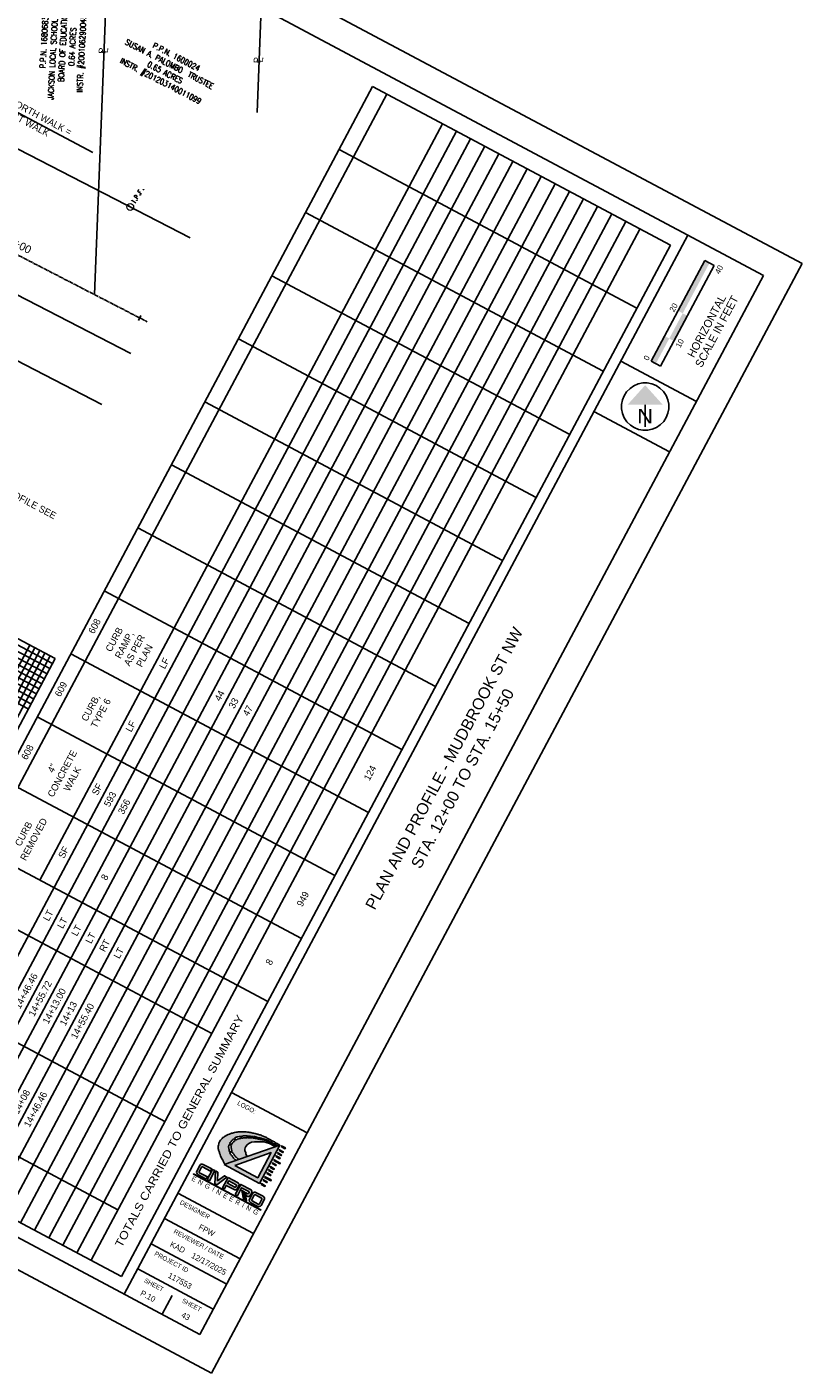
# Model space of a CAD drawing. Header units: feet. Extents: x 2245909 to 2250904, y 437476 to 439602.
# Tile 12 of 13: x 2247813 to 2248085, y 438663 to 439135. Entities that reach past the tile are written whole.
import ezdxf
from ezdxf import colors
from ezdxf.entities.mleader import LeaderData, LeaderLine
from ezdxf.enums import TextEntityAlignment as Align
from ezdxf.math import Vec2, Vec3

# ---------------------------------------------------------------- set-up
doc = ezdxf.new("R2010")
doc.units = ezdxf.units.FT
doc.header["$MEASUREMENT"] = 0
for name, pattern in [('CL', [2, 0.3, -0.15, 1.4, -0.15]), ('rowex', [0]), ('waterex', [0])]:
    doc.linetypes.add(name, pattern=pattern)
for name, color, linetype in [('1XSURV', 7, 'Continuous'), ('DV_X_Property_Line', 7, 'Continuous'), ('GE_P_Cells', 1, 'Continuous'), ('GE_P_CL', 7, 'CL'), ('GE_P_CL_Text', 7, 'Continuous'), ('RW_X_Fee_RW', 6, 'rowex'), ('SH_Border', 7, 'Continuous'), ('SH_Data', 7, 'Continuous'), ('SH_Text', 7, 'Continuous'), ('SHT_LOGO_BLACK', 7, 'Continuous'), ('SHT_LOGO_BLUE', 160, 'Continuous'), ('SHT_LOGO_GREY', 9, 'Continuous'), ('SV_X_Mon_Cells_Found', 7, 'Continuous'), ('TX_P_20', 7, 'Continuous'), ('TX_X_20', 7, 'Continuous'), ('UT_X_Water', 133, 'waterex')]:
    doc.layers.add(name, color=color, linetype=linetype)
doc.layers.add('SH_Major_Grid_Line', color=254, linetype='Continuous', transparency=0.3)
doc.layers.add('SH_Minor_Grid_Line', color=252, linetype='Continuous', transparency=0.5)
doc.styles.add('Font 70-Main Title', font='txt', dxfattribs={"width": 1.15, "height": 0.25})
doc.styles.add('Font 70-Sub Title', font='txt', dxfattribs={"width": 1.15, "height": 0.17})
doc.styles.add('Font32', font='simplex.shx', dxfattribs={"width": 0.85})
doc.styles.add('OHDOTSymbols', font='arial.ttf')
doc.styles.add('Slanted-Normal', font='font31.shx', dxfattribs={"height": 0.14})
doc.styles.get("Standard").update_dxf_attribs({"font": 'arial.ttf'})
doc.styles.add('Straight-Normal', font='font30.shx', dxfattribs={"height": 0.14})
doc.styles.add('Straight-Sub Title', font='font30.shx', dxfattribs={"height": 0.17})

# ---------------------------------------------------------------- blocks, each defined once
blk = doc.blocks.new('IPID')
at = {"layer": 'SV_X_Mon_Cells_Found', "color": 2, "linetype": 'Continuous', "lineweight": 0}
blk.add_line((0, 0.006), (0, -0.038), dxfattribs=at)
at = {"layer": 'SV_X_Mon_Cells_Found', "color": 2, "linetype": 'Continuous', "lineweight": 0, "flags": 128}
for points in [[(0.102, 0.04), (0.119, 0.04)], [(0.11, -0.04), (0.11, 0.04)], [(0.189, -0.04), (0.189, 0.04), (0.215, 0.04), (0.218, 0.039), (0.222, 0.038), (0.223, 0.037), (0.225, 0.036), (0.227, 0.032), (0.229, 0.029), (0.23, 0.024), (0.23, 0.017), (0.229, 0.014), (0.228, 0.01), (0.226, 0.006), (0.224, 0.004), (0.222, 0.003), (0.219, 0.002), (0.215, 0.001), (0.189, 0.001)], [(0.339, 0.04), (0.301, 0.04), (0.301, -0.04)], [(0.301, 0.001), (0.328, 0.001)], [(0.102, -0.04), (0.119, -0.04)], [(0.158, -0.029), (0.161, -0.029), (0.163, -0.031), (0.164, -0.033), (0.164, -0.036), (0.163, -0.039), (0.161, -0.04), (0.158, -0.04), (0.157, -0.039), (0.155, -0.036), (0.155, -0.033), (0.157, -0.031), (0.158, -0.029)], [(0.271, -0.029), (0.273, -0.029), (0.275, -0.031), (0.277, -0.033), (0.277, -0.036), (0.275, -0.039), (0.273, -0.04), (0.271, -0.04), (0.269, -0.039), (0.267, -0.036), (0.267, -0.033), (0.269, -0.031), (0.271, -0.029)], [(0.378, -0.029), (0.381, -0.029), (0.383, -0.031), (0.384, -0.033), (0.384, -0.036), (0.383, -0.039), (0.381, -0.04), (0.378, -0.04), (0.377, -0.039), (0.375, -0.036), (0.375, -0.033), (0.377, -0.031), (0.378, -0.029)]]:
    blk.add_lwpolyline(points, dxfattribs=at)
at = {"layer": 'SV_X_Mon_Cells_Found', "color": 2, "linetype": 'Continuous', "lineweight": 0}
for centre, radius in [((0, 0), 0.06), ((0, 0.033), 0.008)]:
    blk.add_circle(centre, radius, dxfattribs=at)
blk = doc.blocks.new('NARROW')
at = {"layer": 'SH_Data', "color": 7, "linetype": 'Continuous'}
blk.add_line((0, 0.033), (0, -0.354), dxfattribs=at)
blk.add_arc((0, 0), 0.415, 129.7798, 129.7633, dxfattribs=at)
blk.add_solid([(0, 0.374), (-0.308, 0.033), (0.308, 0.033)], dxfattribs=at)
at = {"layer": 'SH_Data', "color": 7, "linetype": 'Continuous', "style": 'Font 70-Main Title', "width": 1.15}
blk.add_text('N', height=0.25, dxfattribs=at).set_placement((-0.001, -0.166), align=Align.MIDDLE_CENTER)

msp = doc.modelspace()

# ---------------------------------------------------------------- hatches: boundary and pattern name
at = {"layer": 'SH_Data', "linetype": 'Continuous'}
msp.add_hatch(color=7, dxfattribs=at).paths.add_polyline_path([(2248041.064, 439035.203), (2248050.465, 439052.855), (2248052.113, 439051.978), (2248052.127, 439051.97), (2248042.727, 439034.317)])
at = {"layer": 'SHT_LOGO_BLACK', "linetype": 'Continuous'}
h = msp.add_hatch(color=256, dxfattribs=at)
h.dxf.hatch_style = 1
h.paths.add_polyline_path([(2247884.101, 438740.413, -0.0100538), (2247884.055, 438740.54), (2247884.931, 438740.833, 0.0039736), (2247884.973, 438740.724, 0.0407763), (2247885.041, 438740.588, 0.0060658), (2247885.578, 438739.717, 0.0612486), (2247886.274, 438738.87, 0.0382971), (2247887.212, 438738.105), (2247890.2, 438739.145), (2247889.74, 438739.916), (2247889.642, 438740.437), (2247889.358, 438741.269), (2247889.351, 438741.741), (2247889.428, 438742.193), (2247889.699, 438742.659), (2247890.131, 438743.25), (2247890.774, 438743.752), (2247891.673, 438744.118), (2247892.733, 438744.303), (2247893.809, 438744.34), (2247895.097, 438744.335), (2247896.086, 438744.254), (2247896.851, 438744.104), (2247898.027, 438743.713), (2247899.544, 438742.905), (2247900.103, 438742.594), (2247900.546, 438742.748, -0.0004178), (2247899.753, 438743.175, -0.0009491), (2247899.328, 438743.405, -0.0003513), (2247898.111, 438744.068, 0.0010701), (2247897.711, 438744.285, 0.0175554), (2247897.207, 438744.535, 0.0177429), (2247896.691, 438744.746, 0.0035925), (2247896.626, 438744.77), (2247896.711, 438745.078, -0.0386903), (2247896.86, 438745.012, -0.0002389), (2247896.959, 438744.96, 0.0000259), (2247897.868, 438744.476, 0.0000477), (2247899.219, 438743.757, 0.000037), (2247900.889, 438742.868), (2247901.592, 438743.112, 0.0036237), (2247900.33, 438743.875, 0.0074131), (2247899.706, 438744.234, 0.0009042), (2247897.634, 438745.38, 0.0045101), (2247897.216, 438745.606, 0.0190733), (2247896.048, 438746.166, 0.0173307), (2247894.72, 438746.688, 0.0195136), (2247893.617, 438747.03, 0.0153378), (2247892.186, 438747.366, 0.0122043), (2247890.77, 438747.618, 0.017423), (2247889.77, 438747.736, 0.0140154), (2247889.037, 438747.775, 0.0095353), (2247887.958, 438747.782, 0.0203776), (2247886.68, 438747.714, 0.0259798), (2247885.686, 438747.568, 0.0275654), (2247884.964, 438747.382, 0.0188905), (2247883.943, 438747.014, 0.0207887), (2247883.055, 438746.612, 0.0208279), (2247882.205, 438746.139, 0.0345989), (2247881.662, 438745.751, 0.0321449), (2247881.137, 438745.26, 0.0622685), (2247880.616, 438744.545, 0.0504328), (2247880.187, 438743.542, 0.0251176), (2247879.994, 438742.796, 0.0578308), (2247879.964, 438742.461, 0.025804), (2247880.004, 438741.957, 0.04348), (2247880.069, 438741.664, 0.0027378), (2247880.219, 438741.197, 0.002118), (2247880.418, 438740.595, 0.0015979), (2247880.749, 438739.621, 0.0065763), (2247880.834, 438739.386, 0.0239599), (2247880.863, 438739.317, 0.001113), (2247881.575, 438737.861, 0.0090846), (2247881.852, 438737.323, 0.0048876), (2247882.353, 438736.413), (2247886.281, 438737.781, -0.0318396), (2247885.799, 438738.13, -0.0711652), (2247885.37, 438738.602, -0.0167893), (2247885.073, 438739.073, 0.0284543), (2247884.891, 438739.347, 0.0507218), (2247884.539, 438739.73, -0.0714331), (2247884.3, 438740.013, -0.0493756)])
h.paths.add_polyline_path([(2247883.982, 438740.793, -0.0108233), (2247883.95, 438740.934, -0.0017467), (2247883.868, 438741.346, 0.0015962), (2247883.778, 438741.796, 0.0038763), (2247883.687, 438742.232, -0.0062063), (2247883.63, 438742.505, -0.0973222), (2247883.631, 438742.692, -0.0389742), (2247883.757, 438743.138, -0.0117369), (2247883.832, 438743.327), (2247884.623, 438743, 0.0286334), (2247884.56, 438742.625, 0.0564215), (2247884.562, 438742.295, 0.0186552), (2247884.626, 438741.879, 0.0193121), (2247884.719, 438741.483, 0.0136662), (2247884.836, 438741.1, 0.0011569), (2247884.847, 438741.068)], flags=16)
h.paths.add_polyline_path([(2247884.714, 438743.315), (2247883.993, 438743.665, -0.0159081), (2247884.108, 438743.862, -0.0228384), (2247884.354, 438744.219, -0.0184737), (2247884.695, 438744.635, -0.0260371), (2247885.083, 438745.031, -0.0166658), (2247885.462, 438745.357), (2247886.041, 438744.789, 0.0016515), (2247885.965, 438744.735, 0.0155438), (2247885.574, 438744.433, 0.0164872), (2247885.224, 438744.125, 0.0751877), (2247884.89, 438743.698, 0.0428865)], flags=16)
h.paths.add_polyline_path([(2247886.287, 438744.961), (2247885.74, 438745.569, -0.0240383), (2247886.125, 438745.814, -0.0641503), (2247886.443, 438745.945, -0.0219687), (2247886.847, 438746.035, -0.0087488), (2247887.874, 438746.198, -0.000355), (2247887.961, 438746.211), (2247888.09, 438745.521, 0.0025312), (2247887.57, 438745.405, 0.0069283), (2247886.791, 438745.215, 0.0286355), (2247886.606, 438745.156, 0.0538056), (2247886.488, 438745.096, 0.0042656)], flags=16)
h.paths.add_polyline_path([(2247888.278, 438745.562), (2247888.147, 438746.236, -0.0031899), (2247888.926, 438746.338, -0.0135776), (2247889.262, 438746.37, -0.0298452), (2247889.912, 438746.376, -0.0040919), (2247890.133, 438746.363), (2247890.156, 438745.745, 0.0136595), (2247889.328, 438745.723, 0.0292253), (2247888.781, 438745.661, 0.0092972), (2247888.41, 438745.59, 0.0006391)], flags=16)
h.paths.add_polyline_path([(2247890.346, 438745.744), (2247890.324, 438746.349, -0.0113066), (2247890.933, 438746.285, -0.0105908), (2247891.411, 438746.214, 0.0117493), (2247891.843, 438746.151, 0.0161825), (2247892.135, 438746.125), (2247892.082, 438745.642, 0.0179051), (2247891.369, 438745.709, 0.0112231)], flags=16)
h.paths.add_polyline_path([(2247892.259, 438745.619), (2247892.327, 438746.118, 0.0108238), (2247892.523, 438746.12, -0.0583499), (2247892.961, 438746.081, -0.0115401), (2247893.412, 438745.976, -0.0034501), (2247894.308, 438745.74), (2247894.224, 438745.26, 0.0128454), (2247893.346, 438745.447, 0.0080365), (2247892.775, 438745.544, 0.0047092)], flags=16)
h.paths.add_polyline_path([(2247894.419, 438745.216), (2247894.517, 438745.683, -0.0004807), (2247895.102, 438745.522, 0.0008641), (2247895.372, 438745.447, 0.0046803), (2247895.799, 438745.335, -0.0040725), (2247896.29, 438745.206, -0.0087736), (2247896.521, 438745.139), (2247896.439, 438744.832, 0.0056561), (2247896.334, 438744.863, 0.0201998), (2247895.982, 438744.947, 0.0195732), (2247895.508, 438745.022, -0.0170674), (2247894.965, 438745.104, -0.0078649)], flags=16)
h = msp.add_hatch(color=256, dxfattribs=at)
h.dxf.hatch_style = 1
h.paths.add_polyline_path([(2247895.003, 438729.4), (2247896.352, 438728.681), (2247896.49, 438728.941), (2247895.141, 438729.659)])
h.paths.add_polyline_path([(2247895.854, 438730.998), (2247895.715, 438730.738), (2247897.065, 438730.02), (2247897.203, 438730.279)])
h.paths.add_polyline_path([(2247898.455, 438730.678), (2247898.593, 438730.938), (2247896.434, 438732.087), (2247896.275, 438731.839)])
h.paths.add_polyline_path([(2247897.147, 438733.426), (2247897.009, 438733.167), (2247898.358, 438732.448), (2247898.496, 438732.707)])
h.paths.add_polyline_path([(2247897.585, 438734.249), (2247898.935, 438733.531), (2247899.073, 438733.79), (2247897.723, 438734.509)])
h.paths.add_polyline_path([(2247898.304, 438735.598), (2247898.165, 438735.339), (2247899.515, 438734.62), (2247899.653, 438734.88)])
h.paths.add_polyline_path([(2247899.016, 438736.937), (2247898.878, 438736.678), (2247900.228, 438735.959), (2247900.366, 438736.218)])
h.paths.add_polyline_path([(2247901.619, 438736.62), (2247901.757, 438736.88), (2247899.598, 438738.03), (2247899.439, 438737.781)])
h.paths.add_polyline_path([(2247901.523, 438738.392), (2247901.661, 438738.651), (2247900.312, 438739.37), (2247900.174, 438739.11)])
h.paths.add_polyline_path([(2247900.887, 438740.449), (2247900.749, 438740.189), (2247902.098, 438739.471), (2247902.236, 438739.73)])
h.paths.add_polyline_path([(2247902.675, 438740.554), (2247902.813, 438740.813), (2247901.463, 438741.532), (2247901.325, 438741.272)])
h.paths.add_polyline_path([(2247903.388, 438741.892), (2247903.526, 438742.152), (2247902.176, 438742.87), (2247902.038, 438742.611)])
at = {"layer": 'SHT_LOGO_BLUE'}
h = msp.add_hatch(color=256, dxfattribs=at)
h.dxf.hatch_style = 1
h.paths.add_polyline_path([(2247874.14, 438735.368, -0.4424596), (2247874.559, 438735.518), (2247877.347, 438734.034), (2247877.75, 438734.791), (2247874.77, 438736.378, 0.436831), (2247873.55, 438736.056), (2247872.475, 438734.038, 0.355742), (2247873.026, 438732.727), (2247875.814, 438731.243), (2247876.21, 438731.987), (2247873.495, 438733.433, -0.4660765), (2247873.329, 438733.846)])
h.paths.add_polyline_path([(2247878.813, 438734.24), (2247878.044, 438734.649), (2247876.132, 438731.058), (2247876.914, 438730.673)])
h.paths.add_polyline_path([(2247878.851, 438729.633), (2247879.502, 438729.287), (2247883.084, 438731.963), (2247882.252, 438732.407), (2247879.775, 438730.676), (2247879.894, 438733.653), (2247879.038, 438734.108)])
h.paths.add_polyline_path([(2247882.816, 438729.034), (2247885.558, 438727.574, 0.3843353), (2247886.657, 438727.848), (2247887.253, 438728.937, 0.4139416), (2247886.962, 438729.888), (2247883.453, 438731.757), (2247881.548, 438728.179), (2247882.181, 438727.842)])
h.paths.add_polyline_path([(2247883.255, 438729.77), (2247883.716, 438730.634), (2247886.263, 438729.278, -0.3637569), (2247886.394, 438728.953, -0.0878683), (2247886.166, 438728.524, -0.5539061), (2247885.78, 438728.426)], flags=16)
h.paths.add_polyline_path([(2247890.404, 438726.121), (2247889.62, 438726.539), (2247889.855, 438725.387), (2247890.117, 438725.248, 0.3731696), (2247891.218, 438725.5), (2247891.738, 438726.476, 0.3716199), (2247891.518, 438727.452), (2247887.888, 438729.386), (2247885.995, 438725.831), (2247886.741, 438725.434), (2247888.228, 438728.227), (2247890.713, 438726.904, -0.3813804), (2247890.826, 438726.597), (2247890.637, 438726.244, -0.3078669)])
h.paths.add_polyline_path([(2247893.239, 438726.542, 0.436831), (2247892.019, 438726.22), (2247890.945, 438724.202, 0.355742), (2247891.496, 438722.891), (2247893.668, 438721.734, 0.355742), (2247895.064, 438722.009), (2247896.138, 438724.027, 0.436831), (2247895.724, 438725.218)])
h.paths.add_polyline_path([(2247895.129, 438724.564, -0.3865207), (2247895.266, 438724.183), (2247894.466, 438722.681, -0.4364482), (2247894.021, 438722.502), (2247891.964, 438723.598, -0.4660765), (2247891.798, 438724.01), (2247892.609, 438725.533, -0.4424596), (2247893.028, 438725.683)], flags=16)
h = msp.add_hatch(color=256, dxfattribs=at)
h.dxf.hatch_style = 1
h.paths.add_polyline_path([(2247889.383, 438726.665), (2247888.862, 438726.943), (2247889.505, 438723.963), (2247889.937, 438723.733)])
at = {"layer": 'SHT_LOGO_GREY'}
h = msp.add_hatch(color=256, dxfattribs=at)
h.dxf.hatch_style = 1
h.paths.add_polyline_path([(2247901.592, 438743.112), (2247882.078, 438736.317), (2247894.461, 438729.723)])
h.paths.add_polyline_path([(2247893.847, 438731.737), (2247885.838, 438736.001), (2247898.525, 438740.521)], flags=16)
h = msp.add_hatch(color=256, dxfattribs=at)
h.dxf.hatch_style = 1
h.paths.add_polyline_path([(2247888.796, 438726.978), (2247888.274, 438727.256), (2247888.917, 438724.276), (2247889.349, 438724.046)])

# ---------------------------------------------------------------- linework, layer by layer
at = {"layer": 'DV_X_Property_Line'}
for p, q in [((2247836.711, 439040.855, 1083.62), (2247841.767, 439169.661, 1083.62)), ((2247893.627, 439104.628, 1083.62), (2247895.066, 439141.278, 1083.62)), ((2247855.105, 439031.378, 1083.62), (2247855.104, 439031.375, 1083.62))]:
    msp.add_line(p, q, dxfattribs=at)
at = {"layer": 'GE_P_CL'}
msp.add_lwpolyline([(2247742.154, 439089.587), (2247855.103, 439031.376)], dxfattribs=at)
at = {"layer": 'GE_P_CL_Text'}
msp.add_line((2247852.036, 439031.832, -4342.547), (2247852.952, 439033.609, -4342.547), dxfattribs=at)
at = {"layer": 'RW_X_Fee_RW'}
for p, q in [((2247870.235, 439060.703, 1083.62), (2247684.688, 439156.328, 1083.62)), ((2247839.209, 439002.443, 1083.62), (2247740.747, 439053.188, 1083.62))]:
    msp.add_line(p, q, dxfattribs=at)
at = {"layer": 'SH_Border'}
for p, q in [((2248084.539, 439051.704, 1083.62), (2247484.343, 439371.336, 1083.62)), ((2248071.012, 439047.578, 1083.62), (2247488.469, 439357.809, 1083.62)), ((2248044.533, 439061.679, 1083.62), (2247847.114, 438690.97, 1083.62)), ((2248084.539, 439051.704, 1083.62), (2247877.719, 438663.342, 1083.62)), ((2248071.012, 439047.578, 1083.62), (2247873.593, 438676.868, 1083.62)), ((2248047.51, 439003.446, 1083.62), (2248021.031, 439017.547, 1083.62)), ((2248038.109, 438985.793, 1083.62), (2248011.63, 438999.894, 1083.62)), ((2247873.593, 438676.868, 1083.62), (2247291.049, 438987.099, 1083.62)), ((2247877.719, 438663.342, 1083.62), (2247277.523, 438982.973, 1083.62)), ((2247911.197, 438747.48, 1083.62), (2247884.717, 438761.581, 1083.62)), ((2247892.395, 438712.174, 1083.62), (2247865.915, 438726.275, 1083.62)), ((2247887.694, 438703.348, 1083.62), (2247861.215, 438717.449, 1083.62)), ((2247882.994, 438694.521, 1083.62), (2247856.515, 438708.623, 1083.62)), ((2247878.293, 438685.695, 1083.62), (2247851.814, 438699.796, 1083.62)), ((2247863.836, 438690.459, 1083.62), (2247860.353, 438683.919, 1083.62))]:
    msp.add_line(p, q, dxfattribs=at)
at = {"layer": 'SH_Data', "color": 7, "linetype": 'Continuous'}
for p, q in [((2247822.889, 438913.469, 1083.62), (2247399.192, 439139.107, 1083.62)), ((2247934.104, 439113.695, 1083.62), (2247741.847, 438752.679, 1083.62)), ((2248038.397, 439058.154, 1083.62), (2247934.104, 439113.695, 1083.62)), ((2247939.047, 439111.062, 1083.62), (2247798.033, 438846.27, 1083.62)), ((2247958.535, 439100.684, 1083.62), (2247817.521, 438835.891, 1083.62)), ((2247963.478, 439098.051, 1083.62), (2247771.221, 438737.036, 1083.62)), ((2247968.421, 439095.419, 1083.62), (2247776.164, 438734.404, 1083.62)), ((2247973.364, 439092.787, 1083.62), (2247781.107, 438731.772, 1083.62)), ((2247978.307, 439090.155, 1083.62), (2247786.05, 438729.14, 1083.62)), ((2248026.646, 439036.088, 1083.62), (2247922.353, 439091.629, 1083.62)), ((2247983.249, 439087.522, 1083.62), (2247790.992, 438726.507, 1083.62)), ((2247988.192, 439084.89, 1083.62), (2247795.935, 438723.875, 1083.62)), ((2247993.135, 439082.258, 1083.62), (2247800.878, 438721.243, 1083.62)), ((2247998.078, 439079.626, 1083.62), (2247805.821, 438718.611, 1083.62)), ((2248003.02, 439076.993, 1083.62), (2247810.763, 438715.978, 1083.62)), ((2248007.963, 439074.361, 1083.62), (2247815.706, 438713.346, 1083.62)), ((2248012.906, 439071.729, 1083.62), (2247820.649, 438710.714, 1083.62)), ((2248017.849, 439069.097, 1083.62), (2247825.592, 438708.081, 1083.62)), ((2248022.792, 439066.464, 1083.62), (2247830.535, 438705.449, 1083.62)), ((2248014.894, 439014.022, 1083.62), (2247910.602, 439069.562, 1083.62)), ((2248027.734, 439063.832, 1083.62), (2247835.477, 438702.817, 1083.62)), ((2248038.397, 439058.154, 1083.62), (2247846.14, 438697.139, 1083.62)), ((2248031.663, 439017.55, 1083.62), (2248050.465, 439052.855, 1083.62)), ((2248053.775, 439051.093, 1083.62), (2248050.465, 439052.855, 1083.62)), ((2248053.775, 439051.093, 1083.62), (2248034.973, 439015.787, 1083.62)), ((2248003.143, 438991.956, 1083.62), (2247898.85, 439047.496, 1083.62)), ((2247991.392, 438969.89, 1083.62), (2247887.099, 439025.43, 1083.62)), ((2248034.973, 439015.787, 1083.62), (2248031.663, 439017.55, 1083.62)), ((2247979.641, 438947.824, 1083.62), (2247875.348, 439003.364, 1083.62)), ((2247967.89, 438925.758, 1083.62), (2247863.597, 438981.298, 1083.62)), ((2247956.139, 438903.692, 1083.62), (2247851.846, 438959.232, 1083.62)), ((2247944.387, 438881.626, 1083.62), (2247840.094, 438937.166, 1083.62)), ((2247738.28, 438754.593, 1083.62), (2247822.889, 438913.469, 1083.62)), ((2247932.636, 438859.56, 1083.62), (2247828.343, 438915.1, 1083.62)), ((2247920.885, 438837.493, 1083.62), (2247816.592, 438893.034, 1083.62)), ((2247909.134, 438815.427, 1083.62), (2247804.841, 438870.968, 1083.62)), ((2247897.383, 438793.361, 1083.62), (2247793.09, 438848.902, 1083.62)), ((2247784.151, 438832.117, 1083.62), (2247877.782, 438782.255, 1083.62)), ((2247792.131, 438788.214, 1083.62), (2247861.33, 438751.362, 1083.62)), ((2247751.248, 438770.332, 1083.62), (2247844.878, 438720.47, 1083.62)), ((2247741.847, 438752.679, 1083.62), (2247846.14, 438697.139, 1083.62))]:
    msp.add_line(p, q, dxfattribs=at)
for points in [[(2248039.659, 439024.621, 1083.62), (2248044.359, 439033.448, 1083.62), (2248038.011, 439025.499, 1083.62), (2248042.712, 439034.325, 1083.62)], [(2248033.311, 439016.672, 1083.62), (2248038.011, 439025.499, 1083.62), (2248031.663, 439017.55, 1083.62), (2248036.364, 439026.376, 1083.62)]]:
    msp.add_solid(points, dxfattribs=at)
at = {"layer": 'SH_Major_Grid_Line', "color": 254, "linetype": 'Continuous'}
msp.add_line((2247389.791, 439121.454, 1083.62), (2247813.488, 438895.816, 1083.62), dxfattribs=at)
at = {"layer": 'SH_Minor_Grid_Line', "color": 252, "linetype": 'Continuous'}
for p, q in [((2247398.251, 439137.342, 1083.62), (2247821.949, 438911.703, 1083.62)), ((2247396.371, 439133.811, 1083.62), (2247820.069, 438908.173, 1083.62)), ((2247397.311, 439135.576, 1083.62), (2247821.009, 438909.938, 1083.62)), ((2247393.551, 439128.515, 1083.62), (2247817.248, 438902.877, 1083.62)), ((2247394.491, 439130.28, 1083.62), (2247818.188, 438904.642, 1083.62)), ((2247395.431, 439132.046, 1083.62), (2247819.128, 438906.408, 1083.62)), ((2247390.731, 439123.219, 1083.62), (2247814.428, 438897.581, 1083.62)), ((2247391.671, 439124.985, 1083.62), (2247815.368, 438899.346, 1083.62)), ((2247392.611, 439126.75, 1083.62), (2247816.308, 438901.112, 1083.62)), ((2247729.425, 438759.309, 1083.62), (2247814.033, 438918.185, 1083.62)), ((2247731.19, 438758.369, 1083.62), (2247815.798, 438917.245, 1083.62)), ((2247732.955, 438757.429, 1083.62), (2247817.564, 438916.305, 1083.62)), ((2247734.72, 438756.489, 1083.62), (2247819.329, 438915.365, 1083.62)), ((2247736.486, 438755.549, 1083.62), (2247821.094, 438914.424, 1083.62))]:
    msp.add_line(p, q, dxfattribs=at)
at = {"layer": 'SHT_LOGO_BLACK'}
for p, q in [((2247887.961, 438746.211, -15170.683), (2247888.09, 438745.521, -15170.683)), ((2247888.147, 438746.236, -15170.683), (2247888.278, 438745.562, -15170.683)), ((2247890.133, 438746.363, -15170.683), (2247890.156, 438745.745, -15170.683)), ((2247890.324, 438746.349, -15170.683), (2247890.346, 438745.744, -15170.683))]:
    msp.add_line(p, q, dxfattribs=at)
for points in [[(2247882.353, 438736.413, -0.0048876), (2247881.852, 438737.323, -0.0090846), (2247881.575, 438737.861, -0.001113), (2247880.863, 438739.317, -0.0239599), (2247880.834, 438739.386, -0.0065763), (2247880.749, 438739.621, -0.0015979), (2247880.418, 438740.595, -0.002118), (2247880.219, 438741.197, -0.0027378), (2247880.069, 438741.664, -0.04348), (2247880.004, 438741.957, -0.025804), (2247879.964, 438742.461, -0.0578308), (2247879.994, 438742.796, -0.0251176), (2247880.187, 438743.542, -0.0504328), (2247880.616, 438744.545, -0.0622685), (2247881.137, 438745.26, -0.0321449), (2247881.662, 438745.751, -0.0345989), (2247882.205, 438746.139, -0.0208279), (2247883.055, 438746.612, -0.0207887), (2247883.943, 438747.014, -0.0188905), (2247884.964, 438747.382, -0.0275654), (2247885.686, 438747.568, -0.0259798), (2247886.68, 438747.714, -0.0203776), (2247887.958, 438747.782, -0.0095353), (2247889.037, 438747.775, -0.0140155), (2247889.77, 438747.736, -0.017423), (2247890.77, 438747.618, -0.0122043), (2247892.186, 438747.366, -0.0153378), (2247893.617, 438747.03, -0.0195136), (2247894.72, 438746.688, -0.0173307), (2247896.048, 438746.166, -0.0190733), (2247897.216, 438745.606, -0.0045101), (2247897.634, 438745.38, -0.0009042), (2247899.706, 438744.234, -0.0074131), (2247900.33, 438743.875, -0.0036237), (2247901.592, 438743.112)], [(2247885.74, 438745.569, -0.0240383), (2247886.125, 438745.814, -0.0641503), (2247886.443, 438745.945, -0.0219687), (2247886.847, 438746.035, -0.0087488), (2247887.874, 438746.198, -0.000355), (2247887.961, 438746.211, -0.0135776)], [(2247888.147, 438746.236, -0.0031899), (2247888.926, 438746.338, -0.0135776), (2247889.262, 438746.37, -0.0298452), (2247889.912, 438746.376, -0.0040919), (2247890.133, 438746.363, -0.0105908)], [(2247890.324, 438746.349, -0.0113066), (2247890.933, 438746.285, -0.0105908), (2247891.411, 438746.214, 0.0117493), (2247891.843, 438746.151, 0.0161825), (2247892.135, 438746.125, -0.0583499)], [(2247892.327, 438746.118, 0.0108238), (2247892.523, 438746.12, -0.0583499), (2247892.961, 438746.081, -0.0115401), (2247893.412, 438745.976, -0.0034501), (2247894.308, 438745.74, -0.0004381)], [(2247883.982, 438740.793, -0.0108233), (2247883.95, 438740.934, -0.0017466), (2247883.868, 438741.346, 0.0015963), (2247883.778, 438741.796, 0.0038763), (2247883.687, 438742.232, -0.0062062), (2247883.63, 438742.505, -0.0973222), (2247883.631, 438742.692, -0.0389742), (2247883.757, 438743.138, -0.0117369), (2247883.832, 438743.327, -0.0267757)], [(2247883.993, 438743.665, -0.0159081), (2247884.108, 438743.862, -0.0228384), (2247884.354, 438744.219, -0.0184737), (2247884.695, 438744.635, -0.0260371), (2247885.083, 438745.031, -0.0166658), (2247885.462, 438745.357, -0.0340904)], [(2247884.847, 438741.068, -0.0011569), (2247884.836, 438741.1, -0.0136662), (2247884.719, 438741.483, -0.0193121), (2247884.626, 438741.879, -0.0186552), (2247884.562, 438742.295, -0.0564215), (2247884.56, 438742.625, -0.0286334), (2247884.623, 438743, -0.0644534)], [(2247884.714, 438743.315, -0.0428865), (2247884.89, 438743.698, -0.0751877), (2247885.224, 438744.125, -0.0164872), (2247885.574, 438744.433, -0.0155437), (2247885.965, 438744.735, -0.0016515), (2247886.041, 438744.789, -0.0538056)], [(2247886.287, 438744.961, -0.0042656), (2247886.488, 438745.096, -0.0538056), (2247886.606, 438745.156, -0.0286355), (2247886.791, 438745.215, -0.0069283), (2247887.57, 438745.405, -0.0025312), (2247888.09, 438745.521, -0.0092972)], [(2247888.278, 438745.562, -0.0006391), (2247888.41, 438745.59, -0.0092972), (2247888.781, 438745.661, -0.0292253), (2247889.328, 438745.723, -0.0136595), (2247890.156, 438745.745, -0.0115607)], [(2247890.346, 438745.744, -0.0112231), (2247891.369, 438745.709, -0.0174533), (2247892.064, 438745.645, -0.0001631), (2247892.082, 438745.642, -0.0080365)], [(2247892.259, 438745.619, -0.0047092), (2247892.775, 438745.544, -0.0080365), (2247893.346, 438745.447, -0.0117994), (2247894.153, 438745.276, 0.0010314), (2247894.224, 438745.26, 0.0170674)], [(2247894.419, 438745.216, 0.0078649), (2247894.965, 438745.104, 0.0170674), (2247895.508, 438745.022, -0.0195732), (2247895.982, 438744.947, -0.0201997), (2247896.334, 438744.863, -0.0056562), (2247896.439, 438744.832, -0.0177429)], [(2247894.517, 438745.683, -0.0002002), (2247894.569, 438745.669, -0.0004381), (2247895.102, 438745.522, 0.0008641), (2247895.372, 438745.447, 0.0046803), (2247895.799, 438745.335, -0.0040725), (2247896.29, 438745.206, -0.0087736), (2247896.521, 438745.139, -0.0402536)], [(2247896.626, 438744.77, -0.0035925), (2247896.691, 438744.746, -0.0177429), (2247897.207, 438744.535, -0.0175554), (2247897.711, 438744.285, -0.0010701), (2247898.111, 438744.068, 0.0003513), (2247899.328, 438743.405, 0.0009491), (2247899.753, 438743.175, 0.0004178), (2247900.546, 438742.748)], [(2247896.711, 438745.078, -0.0386903), (2247896.86, 438745.012, -0.0002389), (2247896.959, 438744.96, 0.0000259), (2247897.868, 438744.476, 0.0000477), (2247899.219, 438743.757, 0.000037), (2247900.889, 438742.868)], [(2247886.281, 438737.781, -0.0318396), (2247885.799, 438738.13, -0.0711652), (2247885.37, 438738.602, -0.0167893), (2247885.073, 438739.073, 0.0284543), (2247884.891, 438739.347, 0.0507218), (2247884.539, 438739.73, -0.0714331), (2247884.3, 438740.013, -0.0493756), (2247884.101, 438740.413, -0.0100538), (2247884.055, 438740.54, -0.0017466)], [(2247887.212, 438738.105, -0.0382971), (2247886.274, 438738.87, -0.0612486), (2247885.578, 438739.717, -0.0060658), (2247885.041, 438740.588, -0.0407762), (2247884.973, 438740.724, -0.0039736), (2247884.931, 438740.833, -0.0136662)]]:
    msp.add_lwpolyline(points, format="xyb", dxfattribs=at)
at = {"layer": 'SHT_LOGO_BLACK', "elevation": -15170.683}
for points in [[(2247892.135, 438746.125), (2247892.082, 438745.642)], [(2247892.327, 438746.118), (2247892.259, 438745.619)], [(2247883.832, 438743.327), (2247884.623, 438743)], [(2247883.993, 438743.665), (2247884.714, 438743.315)], [(2247885.462, 438745.357), (2247886.041, 438744.789)], [(2247885.74, 438745.569), (2247886.287, 438744.961)], [(2247890.2, 438739.145), (2247889.74, 438739.916), (2247889.642, 438740.437), (2247889.358, 438741.269), (2247889.351, 438741.741), (2247889.428, 438742.193), (2247889.699, 438742.659), (2247890.131, 438743.25), (2247890.774, 438743.752), (2247891.673, 438744.118), (2247892.733, 438744.303), (2247893.809, 438744.34), (2247895.097, 438744.335), (2247896.086, 438744.254), (2247896.851, 438744.104), (2247898.027, 438743.713), (2247899.544, 438742.905), (2247900.103, 438742.594)], [(2247894.308, 438745.74), (2247894.224, 438745.26)], [(2247894.517, 438745.683), (2247894.419, 438745.216)], [(2247896.521, 438745.139), (2247896.439, 438744.832)], [(2247896.711, 438745.078), (2247896.626, 438744.77)], [(2247883.982, 438740.793), (2247884.847, 438741.068)], [(2247884.055, 438740.54), (2247884.931, 438740.833)]]:
    msp.add_lwpolyline(points, dxfattribs=at)
at = {"layer": 'SHT_LOGO_BLACK', "linetype": 'Continuous', "elevation": -15170.683}
for points in [[(2247901.325, 438741.272), (2247902.675, 438740.554), (2247902.813, 438740.813), (2247901.463, 438741.532)], [(2247902.038, 438742.611), (2247903.388, 438741.892), (2247903.526, 438742.152), (2247902.176, 438742.87)], [(2247898.878, 438736.678), (2247900.228, 438735.959), (2247900.366, 438736.218), (2247899.016, 438736.937)], [(2247899.439, 438737.781), (2247901.619, 438736.62), (2247901.757, 438736.88), (2247899.598, 438738.03)], [(2247900.174, 438739.11), (2247901.523, 438738.392), (2247901.661, 438738.651), (2247900.312, 438739.37)], [(2247900.749, 438740.189), (2247902.098, 438739.471), (2247902.236, 438739.73), (2247900.887, 438740.449)], [(2247896.275, 438731.839), (2247898.455, 438730.678), (2247898.593, 438730.938), (2247896.434, 438732.087)], [(2247897.009, 438733.167), (2247898.358, 438732.448), (2247898.496, 438732.707), (2247897.147, 438733.426)], [(2247897.585, 438734.249), (2247898.935, 438733.531), (2247899.073, 438733.79), (2247897.723, 438734.509)], [(2247898.165, 438735.339), (2247899.515, 438734.62), (2247899.653, 438734.88), (2247898.304, 438735.598)], [(2247895.003, 438729.4), (2247896.352, 438728.681), (2247896.49, 438728.941), (2247895.141, 438729.659)], [(2247895.715, 438730.738), (2247897.065, 438730.02), (2247897.203, 438730.279), (2247895.854, 438730.998)]]:
    msp.add_lwpolyline(points, close=True, dxfattribs=at)
at = {"layer": 'SHT_LOGO_BLACK', "elevation": 1083.62}
msp.add_lwpolyline([(2247871.342, 438732.939), (2247894.887, 438720.4), (2247894.942, 438720.503), (2247871.405, 438733.038)], close=True, dxfattribs=at)
at = {"layer": 'SHT_LOGO_BLUE'}
for p, q in [((2247890.945, 438724.202, 1083.62), (2247892.019, 438726.22, 1083.62)), ((2247893.668, 438721.734, 1083.62), (2247891.496, 438722.891, 1083.62)), ((2247892.636, 438725.583, 1083.62), (2247891.798, 438724.01, 1083.62)), ((2247891.964, 438723.598, 1083.62), (2247893.993, 438722.517, 1083.62)), ((2247895.129, 438724.564, 1083.62), (2247893.028, 438725.683, 1083.62)), ((2247893.239, 438726.542, 1083.62), (2247895.724, 438725.218, 1083.62)), ((2247895.266, 438724.183, 1083.62), (2247894.428, 438722.61, 1083.62)), ((2247895.064, 438722.009, 1083.62), (2247896.138, 438724.027, 1083.62))]:
    msp.add_line(p, q, dxfattribs=at)
at = {"layer": 'SHT_LOGO_BLUE', "elevation": 1083.62}
for points in [[(2247873.495, 438733.433), (2247876.21, 438731.987), (2247875.814, 438731.243), (2247873.026, 438732.727, -0.355742), (2247872.475, 438734.038), (2247873.55, 438736.056, -0.436831), (2247874.77, 438736.378), (2247877.75, 438734.791), (2247877.347, 438734.034), (2247874.559, 438735.518, 0.3865207), (2247874.167, 438735.419), (2247873.329, 438733.846, 0.4660765), (2247873.495, 438733.433, -0.087106)], [(2247885.78, 438728.426), (2247883.255, 438729.77), (2247883.716, 438730.634), (2247886.263, 438729.278, -0.3637569), (2247886.394, 438728.953, -0.0878683), (2247886.166, 438728.524, -0.5539061), (2247885.78, 438728.426, 0.5909718)], [(2247883.453, 438731.757), (2247886.962, 438729.888, -0.4139416), (2247887.253, 438728.937), (2247886.657, 438727.848)], [(2247885.995, 438725.831), (2247886.741, 438725.434), (2247888.228, 438728.227), (2247890.713, 438726.904, -0.3813804), (2247890.826, 438726.597), (2247890.637, 438726.244, -0.3078669), (2247890.404, 438726.121), (2247889.62, 438726.539), (2247889.855, 438725.387), (2247890.117, 438725.248, 0.3731696), (2247891.218, 438725.5), (2247891.738, 438726.476, 0.3716199), (2247891.518, 438727.452), (2247887.888, 438729.386), (2247885.995, 438725.831)]]:
    msp.add_lwpolyline(points, format="xyb", dxfattribs=at)
for points in [[(2247876.132, 438731.058), (2247878.044, 438734.649), (2247878.813, 438734.24), (2247876.914, 438730.673)], [(2247879.038, 438734.108), (2247879.894, 438733.653), (2247879.775, 438730.676), (2247882.252, 438732.407), (2247883.084, 438731.963), (2247879.502, 438729.287), (2247878.851, 438729.633)]]:
    msp.add_lwpolyline(points, close=True, dxfattribs=at)
for points in [[(2247883.453, 438731.757), (2247881.548, 438728.179), (2247882.181, 438727.842), (2247882.816, 438729.034), (2247885.558, 438727.574)], [(2247889.383, 438726.665), (2247888.862, 438726.943), (2247889.505, 438723.963), (2247889.937, 438723.733), (2247889.383, 438726.665)]]:
    msp.add_lwpolyline(points, dxfattribs=at)
at = {"layer": 'SHT_LOGO_BLUE'}
for centre, radius, start, end in [((2247885.955, 438728.321, 1083.62), 0.846, 241.96266, 326.05679), ((2247892.025, 438723.885, 1083.62), 1.126, 163.63224, 241.96266), ((2247892.054, 438723.874, 1083.62), 0.29, 151.96266, 251.91914), ((2247892.778, 438725.816, 1083.62), 0.86, 57.57387, 151.96266), ((2247892.887, 438725.417, 1083.62), 0.301, 61.96266, 146.49285), ((2247894.161, 438722.798, 1083.62), 0.327, 239.14197, 324.82687), ((2247894.988, 438724.299, 1083.62), 0.301, 337.43247, 61.96266), ((2247895.379, 438724.431, 1083.62), 0.86, 331.96266, 66.35146), ((2247894.198, 438722.728, 1083.62), 1.126, 241.96266, 320.29309)]:
    msp.add_arc(centre, radius, start, end, dxfattribs=at)
at = {"layer": 'SHT_LOGO_GREY'}
for points, elevation in [([(2247882.078, 438736.317), (2247894.461, 438729.723), (2247901.592, 438743.112), (2247882.078, 438736.317)], -15170.683), ([(2247888.796, 438726.978), (2247888.274, 438727.256), (2247888.917, 438724.276), (2247889.349, 438724.046), (2247888.796, 438726.978)], 1083.62)]:
    msp.add_lwpolyline(points, dxfattribs=dict(at, elevation=elevation))
at = {"layer": 'SHT_LOGO_GREY', "elevation": -15170.683}
msp.add_lwpolyline([(2247885.838, 438736.001), (2247893.847, 438731.737), (2247898.525, 438740.521)], close=True, dxfattribs=at)
at = {"layer": 'UT_X_Water'}
msp.add_lwpolyline([(2247736.427, 439078.476), (2247849.377, 439020.265)], dxfattribs=at)

# ---------------------------------------------------------------- block references
at = {"layer": 'GE_P_Cells', "xscale": 20, "yscale": 20, "zscale": 20, "rotation": 359.9987552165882}
msp.add_blockref('NARROW', (2248029.57, 439001.67, 1083.62), dxfattribs=at)
at = {"layer": 'TX_X_20', "xscale": 20, "yscale": 20, "zscale": 20, "rotation": 57.63605666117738}
msp.add_blockref('IPID', (2247849.197, 439071.54, 1089.938), dxfattribs=at)

# ---------------------------------------------------------------- texts
at = {"layer": '1XSURV', "char_height": 2, "width": 177.78055, "attachment_point": 2, "style": 'Font32'}
for s, insert, rotation in [('\\pxi-4.34286,l5.34286,t5.34286;P.P.N.^I1680683\\P\\pi0,l0,tz; JACKSON LOCAL SCHOOL DISTRICT \\PBOARD OF EDUCATION\\P0.64 ACRES\\PINSTR. #200106290045031', (2247817.95, 439128.234, 1142.83), 86.92145), ('\\pxi-4.34286,l5.34286,t5.34286;P.P.N.^I1600024\\P\\pi0,l0,tz;SUSAN A. PALOMBO  TRUSTEE\\P0.65 ACRES\\PINSTR. #201203140011099', (2247864.92, 439125.423, 1142.83), 332.58187)]:
    msp.add_mtext(s, dxfattribs=dict(at, insert=insert, rotation=rotation))
at = {"layer": 'GE_P_CL_Text', "style": 'Slanted-Normal'}
for s, insert, char_height, width, attachment_point, rotation in [('Sta 15+11.37 \\\\ CONST NORTH WALK =\\PSta. 1+57.10 \\\\ CONST EAST WALK', (2247777.655, 439125.948, 1083.62), 2.4, 87.36758, 1, 331.96266), ('16+00', (2247808.966, 439057.404, -4342.547), 2.8, 30.81744, 8, 332.73467), ('FOR SCHOOL ENTRANCE PLAN AND PROFILE SEE SHEET P.10 ', (2247754.19, 439001.245), 2.4, 87.36758, 1, 331.96266), ('608', (2247836.69, 438924.817, 1083.62), 2.4, 57.4825, 5, 61.96266), ('CURB\\PRAMP,\\PAS PER\\PPLAN', (2247848.87, 438917.333, 1083.62), 2.4, 57.4825, 5, 61.96266), ('LF', (2247861.122, 438911.806, 1083.62), 2.4, 57.4825, 5, 61.96266), ('609', (2247824.939, 438902.751, 1083.62), 2.4, 57.4825, 5, 61.96266), ('44', (2247880.468, 438900.478, 1083.62), 2.4, 57.4825, 5, 61.96266), ('CURB,\\PTYPE 6', (2247837.118, 438895.267, 1083.62), 2.4, 57.4825, 5, 61.96266), ('33', (2247885.41, 438897.846, 1083.62), 2.4, 57.4825, 5, 61.96266), ('47', (2247890.353, 438895.214, 1083.62), 2.4, 57.4825, 5, 61.96266), ('LF', (2247849.371, 438889.74, 1083.62), 2.4, 57.4825, 5, 61.96266), ('608', (2247813.188, 438880.685, 1083.62), 2.4, 57.4825, 5, 61.96266), ('4"\\PCONCRETE\\PWALK', (2247825.367, 438873.201, 1083.62), 2.4, 57.4825, 5, 61.96266), ('124', (2247933.181, 438873.432, 1083.62), 2.4, 57.4825, 5, 61.96266), ('SF', (2247837.619, 438867.674, 1083.62), 2.4, 57.4825, 5, 61.96266), ('593', (2247842.137, 438864.243, 1083.62), 2.4, 57.4825, 5, 61.96266), ('356', (2247847.08, 438861.611, 1083.62), 2.4, 57.4825, 5, 61.96266), ('CURB\\PREMOVED', (2247813.616, 438851.135, 1083.62), 2.4, 57.4825, 5, 61.96266), ('SF', (2247825.868, 438845.608, 1083.62), 2.4, 57.4825, 5, 61.96266), ('8', (2247840.271, 438836.913, 1083.62), 2.4, 57.4825, 5, 61.96266), ('949', (2247909.678, 438829.3, 1083.62), 2.4, 57.4825, 5, 61.96266), ('LT', (2247820.466, 438823.55, 1083.62), 2.4, 57.4825, 5, 61.96266), ('LT', (2247825.409, 438820.918, 1083.62), 2.4, 57.4825, 5, 61.96266), ('LT', (2247830.352, 438818.286, 1083.62), 2.4, 57.4825, 5, 61.96266), ('LT', (2247835.295, 438815.654, 1083.62), 2.4, 57.4825, 5, 61.96266), ('RT', (2247840.237, 438813.021, 1083.62), 2.4, 57.4825, 5, 61.96266), ('LT', (2247845.18, 438810.389, 1083.62), 2.4, 57.4825, 5, 61.96266), ('8', (2247897.927, 438807.233, 1083.62), 2.4, 57.4825, 5, 61.96266), ('14+46.46', (2247812.714, 438797.079, 1083.62), 2.4, 57.4825, 5, 61.96266), ('14+55.72', (2247817.657, 438794.447, 1083.62), 2.4, 57.4825, 5, 61.96266), ('14+13.00', (2247822.599, 438791.815, 1083.62), 2.4, 57.4825, 5, 61.96266), ('14+13', (2247827.542, 438789.183, 1083.62), 2.4, 57.4825, 5, 61.96266), ('14+55.40', (2247832.485, 438786.55, 1083.62), 2.4, 57.4825, 5, 61.96266), ('14+08', (2247811.09, 438758.29, 1083.62), 2.4, 57.4825, 5, 61.96266), ('14+46.46', (2247816.033, 438755.658, 1083.62), 2.4, 57.4825, 5, 61.96266)]:
    msp.add_mtext(s, dxfattribs=dict(at, insert=insert, char_height=char_height, width=width, attachment_point=attachment_point, rotation=rotation))
at = {"layer": 'SH_Data', "style": 'Straight-Sub Title'}
for s, p in [('40', (2248056.326, 439049.182, 1083.62)), ('20', (2248040.378, 439035.879, 1083.62)), ('10', (2248042.568, 439023.383, 1083.62)), ('0', (2248030.977, 439018.226, 1083.62))]:
    msp.add_text(s, height=2, rotation=61.96266, dxfattribs=at).set_placement(p, align=Align.CENTER)
at = {"layer": 'SH_Data', "linetype": 'Continuous', "style": 'Straight-Sub Title'}
for s, height, rotation, p in [('HORIZONTAL', 2.8, 61.96266, (2248051.112, 439029.852, 1083.62)), ('SCALE IN FEET', 2.8, 61.96266, (2248054.642, 439027.972, 1083.62)), ('FPW', 2, 331.96266, (2247875.998, 438713.297, 1083.62)), ('KAD', 2, 331.96266, (2247865.811, 438707.393, 1083.62)), ('12/17/2025', 2, 331.96266, (2247876.769, 438701.557, 1083.62)), ('117553', 2, 331.96266, (2247866.597, 438695.644, 1083.62)), ('P.10', 2, 331.96266, (2247855.41, 438690.273, 1083.62)), ('43', 2, 331.96266, (2247868.649, 438683.222, 1083.62))]:
    msp.add_text(s, height=height, rotation=rotation, dxfattribs=at).set_placement(p, align=Align.MIDDLE_CENTER)
at = {"layer": 'SH_Data', "color": 7, "linetype": 'Continuous', "style": 'Font 70-Sub Title', "width": 1.175}
msp.add_text('TOTALS CARRIED TO GENERAL SUMMARY', height=2.8, rotation=61.96266, dxfattribs=at).set_placement((2247866.43, 438748.089, 1083.62), align=Align.MIDDLE_CENTER)
at = {"layer": 'SH_Data', "color": 7, "linetype": 'Continuous', "style": 'Straight-Normal'}
msp.add_text('LOGO:', height=1.6, rotation=331.96266, dxfattribs=at).set_placement((2247890.37, 438757.104, 1083.62), align=Align.TOP_CENTER)
for s, p in [('DESIGNER', (2247871.859, 438720.561, 1083.62)), ('REVIEWER / DATE', (2247873.202, 438708.516, 1083.62)), ('PROJECT ID', (2247863.668, 438702.263, 1083.62)), ('SHEET', (2247857.509, 438694.214, 1083.62)), ('SHEET', (2247870.748, 438687.163, 1083.62))]:
    msp.add_text(s, height=1.6, rotation=331.96266, dxfattribs=at).set_placement(p, align=Align.MIDDLE_CENTER)
at = {"layer": 'SH_Text', "linetype": 'Continuous', "style": 'OHDOTSymbols'}
for s, p in [('PLAN AND PROFILE - MUDBROOK ST NW', (2247959.14, 438875.016, -1180.087)), ('STA. 12+00 TO STA. 15+50', (2247965.566, 438871.476, 1083.62))]:
    msp.add_text(s, height=4, rotation=61.96266, dxfattribs=at).set_placement(p, align=Align.MIDDLE_CENTER)
at = {"layer": 'SHT_LOGO_BLACK', "linetype": 'Continuous', "style": 'OHDOTSymbols'}
for s, width, p in [('E', 0.7, (2247871.5, 438731.288, 1135.634)), ('N', 0.8, (2247873.787, 438730.07, 1135.634)), ('G', 0.8, (2247876.268, 438728.749, 1135.634)), ('I', 0.7, (2247878.295, 438727.669, 1135.634)), ('N', 0.8, (2247880.201, 438726.655, 1135.634)), ('E', 0.7, (2247882.517, 438725.421, 1135.634)), ('E', 0.7, (2247884.614, 438724.304, 1135.634)), ('R', 0.7, (2247886.847, 438723.115, 1135.634)), ('I', 0.7, (2247888.787, 438722.082, 1135.634)), ('N', 0.8, (2247890.7, 438721.063, 1135.634)), ('G', 0.8, (2247893.185, 438719.74, 1135.634))]:
    msp.add_text(s, height=1.704, rotation=331.96266, dxfattribs=dict(at, width=width)).set_placement(p, align=Align.MIDDLE_CENTER)
at = {"layer": 'TX_P_20', "char_height": 2.4, "width": 87.36758, "attachment_point": 1, "style": 'Slanted-Normal'}
for s, insert, rotation in [('\\pxt1;P', (2247838.053, 439125.255), 85.29135), ('\\pxt1;L', (2247838.967, 439125.557), 85.29135), ('\\pxt1;P', (2247892.372, 439121.951), 86.07829), ('\\pxt1;L', (2247893.282, 439122.265), 86.07829)]:
    msp.add_mtext(s, dxfattribs=dict(at, insert=insert, rotation=rotation))

# ---------------------------------------------------------------- leaders
at = {"layer": 'TX_P_20'}
ml = msp.add_multileader_mtext('Standard', dxfattribs=at)
ml.set_content('', color=256)
ml.set_leader_properties()
ml.build(insert=Vec2(0, 0))
ml.multileader.update_dxf_attribs({"dogleg_length": 2.7, "arrow_head_size": 2, "scale": 20})
ctx = ml.context
ctx.base_point, ctx.scale, ctx.char_height, ctx.arrow_head_size, ctx.landing_gap_size, ctx.plane_origin, ctx.plane_x_axis, ctx.plane_y_axis = Vec3(2247839.226, 439088.886, 1083.62), 20, 2, 2, 1.8, Vec3(2247735.779, 439113.85, 1083.62), Vec3(-0.8826415, 0.4700468), Vec3(-0.4700468, -0.8826415)
ctx.text_align_type = 2
notes = []
notes.append((ctx, [(0, (1, 1, 0), (2247775.062, 439123.056, 1083.62), (0.8826415, -0.4700468), 69.095, [(0, [(2247745.702, 439127.351, 1083.62)], 0, [])])]))
ctx.mtext.insert, ctx.mtext.text_direction, ctx.mtext.rotation, ctx.mtext.alignment, ctx.mtext.flow_direction = Vec3(2247837.167, 439088.849, 1083.62), Vec3(-0.8826415, 0.4700468), -3.1415927, 3, 5
for ctx, leaders in notes:
    for number, flags, end, landing, length, lines in leaders:
        leader = LeaderData()
        leader.index, (leader.has_last_leader_line, leader.has_dogleg_vector, leader.attachment_direction) = number, flags
        leader.last_leader_point, leader.dogleg_vector, leader.dogleg_length = Vec3(end), Vec3(landing), length
        for number, points, colour, breaks in lines:
            line = LeaderLine()
            line.index, line.vertices, line.color, line.breaks = number, Vec3.list(points), colors.encode_raw_color(colour), breaks
            leader.lines.append(line)
        ctx.leaders.append(leader)

doc.saveas('drawing.dxf')
